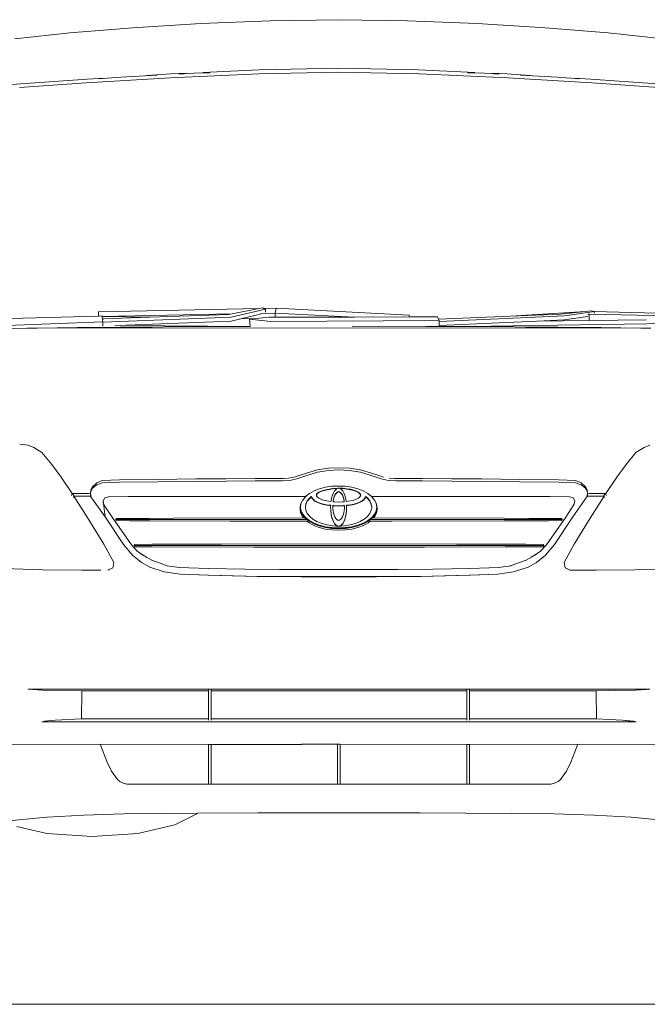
# Model space of a CAD drawing. Header units: inches. Extents: x 1987 to 3775, y 142 to 1299.
# Tile 14 of 50: x 2033 to 2072, y 1212 to 1272. Entities that reach past the tile are written whole.
import ezdxf

# ---------------------------------------------------------------- set-up
doc = ezdxf.new("R2010")
doc.units = ezdxf.units.IN
doc.header["$MEASUREMENT"] = 0
doc.layers.add('CAR', color=173, linetype='Continuous', lineweight=13)

# ---------------------------------------------------------------- blocks, each defined once
blk = doc.blocks.new('A$C12036F5F')
at = {"layer": 'CAR'}
for p, q in [((-4.004, 60.23), (0.186, 60.292)), ((4.377, 60.23), (0.186, 60.292)), ((-12.427, 59.804), (-16.283, 59.483)), ((-8.271, 60.061), (-12.427, 59.804)), ((-4.004, 60.23), (-8.271, 60.061)), ((8.644, 60.061), (4.377, 60.23)), ((12.799, 59.804), (8.644, 60.061)), ((16.655, 59.483), (12.799, 59.804)), ((-16.283, 59.483), (-19.651, 59.118)), ((20.023, 59.118), (16.655, 59.483)), ((-4.691, 57.221), (0.186, 57.325)), ((0.186, 57.325), (5.063, 57.221)), ((-10.14, 56.733), (-15.286, 56.421)), ((-15.226, 56.657), (-14.17, 56.721)), ((-14.549, 56.672), (-13.17, 56.767)), ((-13.17, 56.767), (-10.931, 56.889)), ((-11.55, 56.881), (-10.095, 56.969)), ((-4.718, 56.985), (-10.14, 56.733)), ((-10.095, 56.969), (-9.156, 57.013)), ((-9.588, 56.962), (-8.697, 57.01)), ((-8.697, 57.01), (-7.698, 57.048)), ((-8.153, 57.06), (-4.691, 57.221)), ((0.186, 57.089), (-4.718, 56.985)), ((5.09, 56.985), (0.186, 57.089)), ((5.063, 57.221), (8.5, 57.061)), ((10.512, 56.733), (5.09, 56.985)), ((8.057, 57.048), (9.07, 57.01)), ((9.07, 57.01), (9.968, 56.962)), ((9.559, 57.011), (10.468, 56.969)), ((10.468, 56.969), (11.879, 56.883)), ((15.659, 56.421), (10.512, 56.733)), ((11.299, 56.889), (13.542, 56.767)), ((13.542, 56.767), (14.924, 56.672)), ((14.561, 56.72), (15.598, 56.657)), ((-20.669, 56.266), (-19.282, 56.373)), ((-15.286, 56.421), (-19.363, 56.135)), ((-19.282, 56.373), (-15.226, 56.657)), ((15.598, 56.657), (19.654, 56.373)), ((19.735, 56.135), (15.659, 56.421)), ((-14.52, 42.396), (-14.53, 42.148)), ((-4.704, 42.602), (-14.52, 42.396)), ((-14.299, 42.126), (-6.359, 42.275)), ((-11.392, 42.074), (-6.574, 42.232)), ((-6.574, 42.232), (-6.359, 42.275)), ((-4.318, 42.565), (-6.414, 42.069)), ((-6.359, 42.275), (-4.704, 42.602)), ((-5.738, 41.989), (-4.617, 42.254)), ((-4.704, 42.602), (-4.475, 42.647)), ((-4.619, 42.307), (-3.711, 42.324)), ((-4.475, 42.647), (-4.401, 42.608)), ((-3.663, 42.624), (-4.401, 42.608)), ((-4.401, 42.608), (-4.318, 42.565)), ((-4.318, 42.565), (-4.312, 42.391)), ((-3.711, 42.324), (-3.712, 42.081)), ((-3.711, 42.324), (-3.663, 42.624)), ((-3.711, 42.324), (1.138, 42.087)), ((4.488, 42.199), (-3.663, 42.624)), ((15.276, 42.43), (10.68, 42.131)), ((10.68, 42.131), (13.742, 42.261)), ((13.742, 42.261), (15.276, 42.43)), ((15.817, 42.415), (13.984, 42.157)), ((15.276, 42.43), (15.619, 42.468)), ((15.426, 42.262), (15.508, 42.267)), ((15.508, 42.267), (15.489, 41.882)), ((15.508, 42.267), (15.498, 42.28)), ((15.508, 42.267), (24.965, 42.059)), ((15.619, 42.468), (15.78, 42.425)), ((24.844, 42.177), (15.78, 42.425)), ((15.78, 42.425), (15.817, 42.415)), ((15.817, 42.415), (15.813, 42.316)), ((-14.53, 42.148), (-23.35, 41.902)), ((-14.266, 41.789), (-23.324, 41.459)), ((-14.302, 42.154), (-14.53, 42.148)), ((-14.302, 42.154), (-14.299, 42.126)), ((-14.299, 42.126), (-14.298, 42.118)), ((-14.298, 42.118), (-11.392, 42.074)), ((-14.298, 42.118), (-14.275, 41.876)), ((-14.246, 41.98), (-14.275, 41.876)), ((-14.275, 41.876), (-14.266, 41.789)), ((-6.414, 42.069), (-14.266, 41.761)), ((-14.266, 41.789), (-14.266, 41.761)), ((-14.266, 41.761), (-14.26, 41.538)), ((-14.246, 41.98), (-11.392, 42.074)), ((-12.834, 41.579), (-6.405, 41.831)), ((-6.405, 41.831), (-5.738, 41.989)), ((-5.738, 41.989), (-5.062, 41.979)), ((-5.294, 41.955), (-5.062, 41.979)), ((-3.983, 41.81), (-5.294, 41.955)), ((-5.238, 41.51), (-5.294, 41.955)), ((-5.062, 41.979), (-4.081, 42.08)), ((-3.712, 42.081), (-4.081, 42.08)), ((6.315, 41.871), (-3.983, 41.81)), ((1.138, 42.087), (-3.712, 42.081)), ((4.483, 42.092), (1.138, 42.087)), ((4.483, 42.092), (4.488, 42.199)), ((6.221, 42.095), (4.483, 42.092)), ((6.221, 42.095), (6.284, 41.945)), ((6.284, 41.945), (10.68, 42.131)), ((6.284, 41.945), (6.315, 41.871)), ((6.309, 41.558), (12.301, 41.83)), ((6.314, 41.808), (6.309, 41.558)), ((13.984, 42.157), (6.314, 41.808)), ((6.315, 41.871), (6.314, 41.808)), ((10.83, 41.538), (20.757, 41.705)), ((12.301, 41.83), (13.973, 41.906)), ((12.301, 41.83), (15.489, 41.882)), ((13.973, 41.906), (15.421, 42.11)), ((15.489, 41.882), (19.015, 41.917)), ((-18.896, 41.406), (-22.294, 41.368)), ((-18.507, 41.407), (-18.896, 41.406)), ((-18.293, 41.408), (-18.507, 41.407)), ((-18.293, 41.408), (-15.857, 41.445)), ((-15.178, 41.421), (-18.293, 41.408)), ((-15.857, 41.445), (-10.576, 41.489)), ((-11.239, 41.421), (-15.178, 41.421)), ((-14.26, 41.538), (-14.26, 41.524)), ((-13.523, 41.552), (-12.834, 41.579)), ((-10.458, 41.538), (-12.834, 41.579)), ((-11.239, 41.421), (0.186, 41.4)), ((-10.576, 41.489), (-5.238, 41.51)), ((-5.238, 41.51), (-10.458, 41.538)), ((-5.238, 41.504), (-5.238, 41.51)), ((0.186, 41.4), (11.612, 41.421)), ((1.005, 41.516), (5.513, 41.511)), ((5.513, 41.511), (6.308, 41.507)), ((6.309, 41.558), (6.308, 41.507)), ((6.308, 41.507), (8.117, 41.5)), ((10.83, 41.538), (8.117, 41.5)), ((8.117, 41.5), (10.948, 41.489)), ((10.948, 41.489), (16.229, 41.445)), ((15.55, 41.421), (11.612, 41.421)), ((18.665, 41.408), (15.55, 41.421)), ((16.229, 41.445), (18.665, 41.408)), ((19.268, 41.406), (18.665, 41.408)), ((-19.341, 34.303), (-18.837, 34.229)), ((-18.837, 34.229), (-18.485, 34.106)), ((-18.485, 34.106), (-17.991, 33.79)), ((-17.991, 33.79), (-17.384, 33.064)), ((17.756, 33.064), (18.363, 33.79)), ((18.363, 33.79), (18.857, 34.106)), ((18.857, 34.106), (19.209, 34.229)), ((-17.384, 33.064), (-16.819, 32.271)), ((-1.798, 32.515), (-1.126, 32.72)), ((-1.133, 32.591), (-1.785, 32.387)), ((-0.454, 32.693), (-1.133, 32.591)), ((-1.126, 32.72), (-0.454, 32.829)), ((0.186, 32.861), (-0.454, 32.829)), ((0.186, 32.724), (-0.454, 32.693)), ((0.186, 32.861), (0.827, 32.829)), ((0.827, 32.693), (0.186, 32.724)), ((0.827, 32.829), (1.498, 32.72)), ((1.505, 32.591), (0.827, 32.693)), ((1.498, 32.72), (2.171, 32.515)), ((2.157, 32.387), (1.505, 32.591)), ((17.191, 32.271), (17.756, 33.064)), ((-16.819, 32.271), (-16.151, 31.288)), ((-14.634, 31.923), (-14.3, 32.071)), ((-14.3, 32.071), (-13.243, 32.106)), ((-13.243, 31.966), (-14.3, 31.937)), ((-13.243, 32.106), (-10.889, 32.133)), ((-10.889, 31.99), (-13.243, 31.966)), ((-10.889, 32.133), (-8.563, 32.169)), ((-8.563, 32.02), (-10.889, 31.99)), ((-8.563, 32.169), (-6.721, 32.18)), ((-6.721, 32.03), (-8.563, 32.02)), ((-6.721, 32.18), (-4.933, 32.2)), ((-4.933, 32.047), (-6.721, 32.03)), ((-3.21, 32.2), (-4.933, 32.2)), ((-3.292, 32.047), (-4.933, 32.047)), ((-2.85, 32.076), (-3.292, 32.047)), ((-3.21, 32.2), (-2.895, 32.218)), ((-2.895, 32.218), (-2.55, 32.277)), ((-2.476, 32.156), (-2.85, 32.076)), ((-2.55, 32.277), (-2.192, 32.4)), ((-2.213, 32.242), (-2.476, 32.156)), ((-1.785, 32.387), (-2.213, 32.242)), ((-2.192, 32.4), (-1.798, 32.515)), ((2.585, 32.242), (2.157, 32.387)), ((2.171, 32.515), (2.564, 32.4)), ((2.564, 32.4), (2.922, 32.277)), ((2.848, 32.156), (2.585, 32.242)), ((3.222, 32.076), (2.848, 32.156)), ((3.664, 32.047), (3.222, 32.076)), ((3.267, 32.218), (3.582, 32.2)), ((3.582, 32.2), (5.306, 32.2)), ((5.306, 32.047), (3.664, 32.047)), ((5.306, 32.2), (7.093, 32.18)), ((7.093, 32.03), (5.306, 32.047)), ((7.093, 32.18), (8.935, 32.169)), ((8.935, 32.02), (7.093, 32.03)), ((8.935, 32.169), (11.261, 32.133)), ((11.261, 31.99), (8.935, 32.02)), ((11.261, 32.133), (13.615, 32.106)), ((13.615, 31.966), (11.261, 31.99)), ((13.615, 32.106), (14.672, 32.071)), ((14.672, 31.937), (13.615, 31.966)), ((14.672, 32.071), (15.007, 31.923)), ((16.524, 31.288), (17.191, 32.271)), ((-15.022, 31.292), (-14.998, 31.498)), ((-14.998, 31.443), (-15.022, 31.265)), ((-14.998, 31.498), (-14.906, 31.685)), ((-14.906, 31.604), (-14.998, 31.443)), ((-14.906, 31.685), (-14.634, 31.923)), ((-14.634, 31.809), (-14.906, 31.604)), ((-14.3, 31.937), (-14.634, 31.809)), ((-1.338, 31.44), (-1.626, 31.284)), ((-1.004, 31.568), (-1.338, 31.44)), ((-1.054, 31.355), (-1.139, 31.288)), ((-1.054, 31.355), (-0.867, 31.441)), ((-1.054, 31.333), (-0.867, 31.42)), ((-0.634, 31.661), (-1.004, 31.568)), ((-0.542, 31.531), (-0.867, 31.441)), ((-0.542, 31.51), (-0.867, 31.42)), ((-0.241, 31.719), (-0.634, 31.661)), ((-0.194, 31.587), (-0.542, 31.531)), ((-0.194, 31.565), (-0.542, 31.51)), ((-0.038, 31.728), (-0.241, 31.719)), ((0.126, 31.603), (-0.194, 31.587)), ((0.066, 31.578), (-0.194, 31.565)), ((-0.154, 31.32), (-0.083, 31.441)), ((-0.083, 31.441), (-0.005, 31.531)), ((-0.038, 31.728), (0.166, 31.737)), ((-0.005, 31.531), (0.066, 31.578)), ((0.107, 31.388), (0.047, 31.349)), ((0.107, 31.367), (0.047, 31.327)), ((0.066, 31.578), (0.079, 31.587)), ((0.126, 31.603), (0.079, 31.587)), ((0.166, 31.401), (0.107, 31.388)), ((0.166, 31.379), (0.107, 31.367)), ((0.126, 31.603), (0.166, 31.605)), ((0.166, 31.737), (0.572, 31.719)), ((0.203, 31.604), (0.166, 31.605)), ((0.224, 31.388), (0.166, 31.401)), ((0.224, 31.367), (0.166, 31.379)), ((0.203, 31.604), (0.252, 31.587)), ((0.203, 31.604), (0.418, 31.597)), ((0.284, 31.349), (0.224, 31.388)), ((0.284, 31.327), (0.224, 31.367)), ((0.252, 31.587), (0.262, 31.58)), ((0.262, 31.58), (0.418, 31.576)), ((0.262, 31.58), (0.336, 31.531)), ((0.336, 31.531), (0.415, 31.441)), ((0.415, 31.441), (0.485, 31.32)), ((0.662, 31.573), (0.418, 31.597)), ((0.662, 31.552), (0.418, 31.576)), ((0.966, 31.661), (0.572, 31.719)), ((0.889, 31.535), (0.662, 31.573)), ((0.889, 31.513), (0.662, 31.552)), ((0.889, 31.535), (1.089, 31.483)), ((0.889, 31.513), (1.089, 31.461)), ((1.335, 31.568), (0.966, 31.661)), ((1.089, 31.483), (1.257, 31.422)), ((1.089, 31.461), (1.257, 31.4)), ((1.257, 31.422), (1.385, 31.355)), ((1.257, 31.4), (1.385, 31.333)), ((1.669, 31.44), (1.335, 31.568)), ((1.385, 31.355), (1.47, 31.288)), ((1.957, 31.284), (1.669, 31.44)), ((15.007, 31.809), (14.672, 31.937)), ((15.007, 31.923), (15.278, 31.685)), ((15.278, 31.604), (15.007, 31.809)), ((15.278, 31.685), (15.371, 31.498)), ((15.371, 31.443), (15.278, 31.604)), ((15.371, 31.498), (15.394, 31.292)), ((15.394, 31.265), (15.371, 31.443)), ((-16.172, 31.157), (-16.151, 31.288)), ((-16.151, 31.288), (-16.126, 31.288)), ((-16.012, 31.12), (-16.126, 31.288)), ((-16.126, 31.288), (-15.136, 31.288)), ((-16.037, 31.12), (-16.038, 31.02)), ((-16.037, 31.12), (-15.184, 29.77)), ((-16.037, 31.12), (-15.027, 31.12)), ((-15.136, 31.288), (-15.022, 31.292)), ((-15.024, 31.116), (-15.027, 31.12)), ((-15.022, 31.265), (-15.024, 31.116)), ((-15.014, 31.101), (-15.024, 31.116)), ((-15.022, 31.292), (-15.022, 31.265)), ((-15.022, 31.265), (-15.007, 31.166)), ((-15.014, 31.101), (-15.007, 31.166)), ((-14.994, 31.072), (-15.014, 31.101)), ((-15.007, 31.166), (-14.994, 31.072)), ((-14.994, 31.072), (-14.993, 31.067)), ((-14.993, 31.067), (-14.127, 29.846)), ((-14.145, 31.013), (-14.246, 30.828)), ((-14.127, 29.846), (-14.246, 30.828)), ((-14.239, 30.778), (-14.246, 30.828)), ((-14.239, 30.778), (-14.219, 30.632)), ((-13.924, 31.081), (-14.145, 31.013)), ((-12.719, 31.097), (-13.924, 31.081)), ((-10.496, 31.102), (-12.719, 31.097)), ((-8.295, 31.1), (-10.496, 31.102)), ((-8.295, 31.1), (-3.357, 31.087)), ((-2.175, 31.089), (-3.357, 31.087)), ((-2.175, 31.089), (-1.88, 31.091)), ((-2.053, 30.846), (-2.16, 30.63)), ((-2.138, 30.662), (-2.039, 30.863)), ((-2.053, 30.846), (-2.039, 30.863)), ((-2.039, 30.863), (-2.033, 30.876)), ((-1.86, 31.077), (-2.033, 30.876)), ((-1.88, 31.091), (-1.749, 31.176)), ((-1.88, 31.091), (-1.845, 31.091)), ((-1.845, 31.091), (-1.86, 31.077)), ((-1.749, 31.176), (-1.845, 31.091)), ((-1.749, 30.822), (-1.835, 30.633)), ((-1.749, 30.801), (-1.835, 30.611)), ((-1.626, 31.284), (-1.749, 31.176)), ((-1.606, 31.004), (-1.749, 30.822)), ((-1.606, 30.983), (-1.749, 30.801)), ((-1.606, 31.004), (-1.507, 31.088)), ((-1.606, 30.983), (-1.507, 31.067)), ((-1.507, 31.088), (-1.466, 31.025)), ((-1.507, 31.067), (-1.507, 31.088)), ((-1.507, 31.067), (-1.466, 31.003)), ((-1.396, 30.929), (-1.466, 31.025)), ((-1.396, 30.907), (-1.466, 31.003)), ((-1.28, 30.836), (-1.396, 30.929)), ((-1.28, 30.815), (-1.396, 30.907)), ((-1.118, 30.751), (-1.28, 30.836)), ((-1.118, 30.729), (-1.28, 30.815)), ((-1.182, 31.229), (-1.194, 31.179)), ((-1.194, 31.179), (-1.192, 31.168)), ((-1.182, 31.207), (-1.192, 31.168)), ((-1.192, 31.168), (-1.182, 31.129)), ((-1.139, 31.288), (-1.182, 31.229)), ((-1.139, 31.266), (-1.182, 31.207)), ((-1.182, 31.129), (-1.139, 31.07)), ((-1.054, 31.333), (-1.139, 31.266)), ((-1.139, 31.07), (-1.054, 31.003)), ((-0.915, 30.676), (-1.118, 30.751)), ((-1.054, 31.003), (-0.926, 30.936)), ((-0.926, 30.936), (-0.758, 30.874)), ((-0.758, 30.874), (-0.558, 30.823)), ((-0.558, 30.823), (-0.301, 30.781)), ((-0.301, 30.781), (-0.296, 30.822)), ((-0.296, 30.822), (-0.262, 31.004)), ((-0.262, 31.004), (-0.214, 31.173)), ((-0.214, 31.173), (-0.154, 31.32)), ((-0.172, 30.811), (-0.177, 30.769)), ((-0.177, 30.769), (-0.174, 30.769)), ((-0.172, 30.789), (-0.174, 30.769)), ((-0.174, 30.769), (-0.087, 30.76)), ((-0.146, 30.951), (-0.172, 30.811)), ((-0.146, 30.929), (-0.172, 30.789)), ((-0.109, 31.079), (-0.146, 30.951)), ((-0.109, 31.057), (-0.146, 30.929)), ((-0.064, 31.191), (-0.109, 31.079)), ((-0.064, 31.17), (-0.109, 31.057)), ((-0.087, 30.76), (0.166, 30.752)), ((-0.01, 31.283), (-0.064, 31.191)), ((-0.01, 31.261), (-0.064, 31.17)), ((0.047, 31.349), (-0.01, 31.283)), ((0.047, 31.327), (-0.01, 31.261)), ((0.166, 30.752), (0.418, 30.76)), ((0.342, 31.283), (0.284, 31.349)), ((0.342, 31.261), (0.284, 31.327)), ((0.395, 31.191), (0.342, 31.283)), ((0.395, 31.17), (0.342, 31.261)), ((0.44, 31.079), (0.395, 31.191)), ((0.44, 31.057), (0.395, 31.17)), ((0.418, 30.76), (0.506, 30.769)), ((0.477, 30.951), (0.44, 31.079)), ((0.477, 30.929), (0.44, 31.057)), ((0.503, 30.811), (0.477, 30.951)), ((0.503, 30.789), (0.477, 30.929)), ((0.485, 31.32), (0.545, 31.173)), ((0.508, 30.769), (0.503, 30.811)), ((0.506, 30.769), (0.503, 30.789)), ((0.506, 30.769), (0.508, 30.769)), ((0.545, 31.173), (0.593, 31.004)), ((0.593, 31.004), (0.627, 30.822)), ((0.627, 30.822), (0.632, 30.781)), ((0.632, 30.781), (0.889, 30.823)), ((0.889, 30.823), (1.089, 30.874)), ((1.089, 30.874), (1.257, 30.936)), ((1.449, 30.751), (1.246, 30.676)), ((1.257, 30.936), (1.385, 31.003)), ((1.385, 31.333), (1.47, 31.266)), ((1.385, 31.003), (1.47, 31.07)), ((1.611, 30.836), (1.449, 30.751)), ((1.611, 30.815), (1.449, 30.729)), ((1.47, 31.288), (1.514, 31.229)), ((1.47, 31.266), (1.514, 31.207)), ((1.47, 31.07), (1.514, 31.129)), ((1.526, 31.179), (1.514, 31.229)), ((1.523, 31.168), (1.514, 31.207)), ((1.514, 31.129), (1.523, 31.168)), ((1.523, 31.168), (1.526, 31.179)), ((1.727, 30.929), (1.611, 30.836)), ((1.727, 30.907), (1.611, 30.815)), ((1.797, 31.025), (1.727, 30.929)), ((1.797, 31.003), (1.727, 30.907)), ((1.838, 31.088), (1.797, 31.025)), ((1.838, 31.067), (1.797, 31.003)), ((1.838, 31.088), (1.937, 31.004)), ((1.838, 31.067), (1.838, 31.088)), ((1.838, 31.067), (1.937, 30.983)), ((2.081, 30.822), (1.937, 31.004)), ((2.081, 30.801), (1.937, 30.983)), ((2.175, 31.091), (1.957, 31.284)), ((2.166, 30.633), (2.081, 30.822)), ((2.166, 30.611), (2.081, 30.801)), ((2.175, 31.091), (2.252, 31.091)), ((2.191, 31.077), (2.175, 31.091)), ((2.364, 30.876), (2.191, 31.077)), ((2.252, 31.091), (2.547, 31.089)), ((2.37, 30.863), (2.364, 30.876)), ((2.385, 30.846), (2.37, 30.863)), ((2.469, 30.662), (2.37, 30.863)), ((2.491, 30.63), (2.385, 30.846)), ((2.547, 31.089), (3.73, 31.087)), ((3.73, 31.087), (8.667, 31.1)), ((10.869, 31.102), (8.667, 31.1)), ((13.092, 31.097), (10.869, 31.102)), ((14.296, 31.081), (13.092, 31.097)), ((14.461, 31.03), (14.296, 31.081)), ((14.461, 31.03), (14.517, 31.013)), ((14.499, 29.846), (15.365, 31.067)), ((14.618, 30.828), (14.517, 31.013)), ((14.591, 30.632), (14.618, 30.828)), ((15.365, 31.067), (15.366, 31.072)), ((15.366, 31.072), (15.38, 31.166)), ((15.386, 31.101), (15.366, 31.072)), ((15.38, 31.166), (15.394, 31.265)), ((15.38, 31.166), (15.386, 31.101)), ((15.396, 31.115), (15.386, 31.101)), ((15.394, 31.292), (15.509, 31.288)), ((15.394, 31.265), (15.394, 31.292)), ((15.396, 31.115), (15.394, 31.265)), ((15.399, 31.12), (15.396, 31.115)), ((15.399, 31.12), (16.409, 31.12)), ((16.488, 31.288), (15.509, 31.288)), ((15.556, 29.77), (16.409, 31.12)), ((16.374, 31.12), (16.488, 31.288)), ((16.498, 31.288), (16.384, 31.12)), ((16.41, 31.02), (16.409, 31.12)), ((16.488, 31.288), (16.524, 31.288)), ((16.524, 31.288), (16.544, 31.157)), ((-14.219, 30.632), (-13.691, 29.839)), ((-2.16, 30.63), (-2.196, 30.407)), ((-2.196, 30.407), (-2.16, 30.185)), ((-2.196, 30.309), (-2.196, 30.407)), ((-2.196, 30.309), (-2.16, 30.086)), ((-2.174, 30.441), (-2.138, 30.662)), ((-2.138, 30.221), (-2.174, 30.441)), ((-2.174, 30.42), (-2.174, 30.441)), ((-2.138, 30.199), (-2.174, 30.42)), ((-2.053, 29.968), (-2.16, 30.185)), ((-2.138, 30.221), (-2.033, 30.007)), ((-2.138, 30.199), (-2.033, 29.985)), ((-1.863, 30.441), (-1.835, 30.633)), ((-1.861, 30.431), (-1.863, 30.441)), ((-1.861, 30.431), (-1.835, 30.611)), ((-1.835, 30.25), (-1.861, 30.431)), ((-1.835, 30.25), (-1.749, 30.061)), ((-0.915, 30.654), (-1.118, 30.729)), ((-0.677, 30.615), (-0.915, 30.676)), ((-0.677, 30.593), (-0.915, 30.654)), ((-0.412, 30.569), (-0.677, 30.615)), ((-0.412, 30.547), (-0.677, 30.593)), ((-0.319, 30.56), (-0.412, 30.569)), ((-0.319, 30.538), (-0.412, 30.547)), ((-0.324, 30.441), (-0.319, 30.538)), ((-0.323, 30.431), (-0.324, 30.441)), ((-0.324, 30.42), (-0.323, 30.431)), ((-0.317, 30.25), (-0.324, 30.42)), ((-0.319, 30.538), (-0.319, 30.56)), ((-0.296, 30.061), (-0.317, 30.25)), ((-0.317, 30.228), (-0.317, 30.25)), ((-0.296, 30.039), (-0.317, 30.228)), ((-0.128, 30.541), (-0.192, 30.547)), ((-0.192, 30.547), (-0.192, 30.525)), ((-0.128, 30.519), (-0.192, 30.525)), ((-0.192, 30.525), (-0.188, 30.372)), ((-0.188, 30.372), (-0.172, 30.227)), ((-0.172, 30.227), (-0.146, 30.087)), ((0.166, 30.531), (-0.128, 30.541)), ((0.166, 30.51), (-0.128, 30.519)), ((0.459, 30.541), (0.166, 30.531)), ((0.459, 30.519), (0.166, 30.51)), ((0.524, 30.549), (0.459, 30.541)), ((0.524, 30.527), (0.459, 30.519)), ((0.477, 30.087), (0.503, 30.227)), ((0.503, 30.227), (0.519, 30.372)), ((0.524, 30.527), (0.519, 30.372)), ((0.524, 30.549), (0.524, 30.527)), ((0.648, 30.25), (0.627, 30.061)), ((0.648, 30.228), (0.627, 30.039)), ((0.655, 30.42), (0.648, 30.25)), ((0.648, 30.25), (0.648, 30.228)), ((0.743, 30.569), (0.651, 30.56)), ((0.651, 30.56), (0.651, 30.538)), ((0.743, 30.547), (0.651, 30.538)), ((0.651, 30.538), (0.655, 30.441)), ((0.655, 30.441), (0.654, 30.432)), ((0.655, 30.42), (0.654, 30.432)), ((1.008, 30.615), (0.743, 30.569)), ((1.008, 30.593), (0.743, 30.547)), ((1.246, 30.676), (1.008, 30.615)), ((1.246, 30.654), (1.008, 30.593)), ((1.449, 30.729), (1.246, 30.654)), ((2.081, 30.061), (2.166, 30.25)), ((2.194, 30.441), (2.166, 30.633)), ((2.193, 30.431), (2.166, 30.611)), ((2.166, 30.25), (2.193, 30.431)), ((2.193, 30.431), (2.194, 30.441)), ((2.364, 30.007), (2.469, 30.221)), ((2.364, 29.985), (2.469, 30.199)), ((2.385, 29.968), (2.491, 30.185)), ((2.505, 30.441), (2.469, 30.662)), ((2.505, 30.441), (2.469, 30.221)), ((2.505, 30.42), (2.469, 30.199)), ((2.491, 30.63), (2.527, 30.407)), ((2.527, 30.407), (2.491, 30.185)), ((2.527, 30.309), (2.491, 30.086)), ((2.505, 30.42), (2.505, 30.441)), ((2.527, 30.309), (2.527, 30.407)), ((14.063, 29.839), (14.591, 30.632)), ((-15.184, 29.77), (-14.213, 28.179)), ((-13.005, 28.158), (-14.127, 29.846)), ((-13.691, 29.839), (-12.509, 28.136)), ((-13.456, 29.743), (-13.473, 29.681)), ((-13.473, 29.681), (-1.787, 29.682)), ((-13.473, 29.681), (-13.456, 29.622)), ((-13.456, 29.743), (-13.436, 29.743)), ((-12.623, 29.613), (-13.456, 29.622)), ((-13.436, 29.743), (-12.685, 29.75)), ((-12.685, 29.75), (-12.635, 29.751)), ((-12.635, 29.751), (-12.608, 29.751)), ((-11.415, 29.606), (-12.623, 29.613)), ((-12.608, 29.751), (-11.455, 29.758)), ((-11.455, 29.758), (-11.425, 29.758)), ((-11.425, 29.758), (-9.917, 29.765)), ((-6.484, 29.59), (-11.415, 29.606)), ((-9.917, 29.765), (-1.978, 29.783)), ((-3.043, 29.586), (-6.484, 29.59)), ((-3.043, 29.586), (-2.817, 29.586)), ((-1.773, 29.585), (-2.817, 29.586)), ((-2.053, 29.87), (-2.16, 30.086)), ((-1.879, 29.766), (-2.053, 29.968)), ((-1.978, 29.783), (-2.053, 29.87)), ((-2.033, 30.007), (-1.86, 29.806)), ((-2.033, 29.985), (-1.86, 29.784)), ((-1.978, 29.783), (-1.914, 29.783)), ((-1.879, 29.766), (-1.643, 29.582)), ((-1.86, 29.806), (-1.626, 29.624)), ((-1.86, 29.784), (-1.626, 29.602)), ((-1.773, 29.585), (-1.643, 29.484)), ((-1.751, 29.585), (-1.773, 29.585)), ((-1.751, 29.585), (-1.736, 29.585)), ((-1.749, 30.061), (-1.606, 29.879)), ((-1.352, 29.424), (-1.643, 29.582)), ((-1.626, 29.624), (-1.338, 29.468)), ((-1.626, 29.602), (-1.338, 29.446)), ((-1.606, 29.879), (-1.408, 29.71)), ((-1.408, 29.71), (-1.159, 29.563)), ((-1.159, 29.563), (-0.867, 29.442)), ((-0.262, 29.879), (-0.296, 30.061)), ((-0.262, 29.857), (-0.296, 30.039)), ((-0.214, 29.71), (-0.262, 29.879)), ((-0.214, 29.689), (-0.262, 29.857)), ((-0.154, 29.563), (-0.214, 29.71)), ((-0.154, 29.541), (-0.214, 29.689)), ((-0.083, 29.442), (-0.154, 29.563)), ((-0.146, 30.087), (-0.109, 29.959)), ((-0.109, 29.959), (-0.064, 29.846)), ((-0.064, 29.846), (-0.01, 29.755)), ((-0.01, 29.755), (0.047, 29.689)), ((0.047, 29.689), (0.107, 29.649)), ((0.107, 29.649), (0.166, 29.637)), ((0.166, 29.637), (0.224, 29.649)), ((0.224, 29.649), (0.284, 29.689)), ((0.284, 29.689), (0.342, 29.755)), ((0.342, 29.755), (0.395, 29.846)), ((0.395, 29.846), (0.44, 29.959)), ((0.485, 29.563), (0.415, 29.442)), ((0.44, 29.959), (0.477, 30.087)), ((0.545, 29.71), (0.485, 29.563)), ((0.545, 29.689), (0.485, 29.541)), ((0.593, 29.879), (0.545, 29.71)), ((0.593, 29.857), (0.545, 29.689)), ((0.627, 30.061), (0.593, 29.879)), ((0.627, 30.039), (0.593, 29.857)), ((1.198, 29.442), (1.49, 29.563)), ((1.49, 29.563), (1.739, 29.71)), ((1.957, 29.624), (1.669, 29.468)), ((1.957, 29.602), (1.669, 29.446)), ((1.974, 29.582), (1.683, 29.424)), ((1.739, 29.71), (1.937, 29.879)), ((1.937, 29.879), (2.081, 30.061)), ((1.957, 29.624), (2.191, 29.806)), ((1.957, 29.602), (2.191, 29.784)), ((1.974, 29.582), (2.211, 29.766)), ((1.974, 29.484), (2.104, 29.585)), ((2.066, 29.585), (2.079, 29.585)), ((2.104, 29.585), (2.079, 29.585)), ((3.186, 29.586), (2.104, 29.585)), ((13.845, 29.681), (2.117, 29.682)), ((2.191, 29.806), (2.364, 30.007)), ((2.191, 29.784), (2.364, 29.985)), ((2.385, 29.968), (2.211, 29.766)), ((2.244, 29.783), (2.303, 29.783)), ((2.303, 29.783), (2.309, 29.783)), ((2.385, 29.87), (2.309, 29.783)), ((10.289, 29.765), (2.309, 29.783)), ((2.385, 29.87), (2.491, 30.086)), ((3.186, 29.586), (3.415, 29.586)), ((10.289, 29.6), (3.415, 29.586)), ((10.289, 29.765), (11.797, 29.758)), ((10.289, 29.6), (11.787, 29.606)), ((11.787, 29.606), (13.007, 29.613)), ((11.797, 29.758), (11.808, 29.758)), ((12.98, 29.751), (11.808, 29.758)), ((12.882, 28.136), (14.062, 29.838)), ((12.98, 29.751), (13.007, 29.751)), ((13.007, 29.751), (13.04, 29.751)), ((13.007, 29.613), (13.828, 29.622)), ((13.04, 29.751), (13.808, 29.743)), ((14.499, 29.846), (13.377, 28.158)), ((13.808, 29.743), (13.828, 29.743)), ((13.845, 29.681), (13.828, 29.743)), ((13.828, 29.622), (13.845, 29.681)), ((14.062, 29.838), (14.063, 29.839)), ((14.585, 28.179), (15.556, 29.77)), ((-1.352, 29.326), (-1.643, 29.484)), ((-1.015, 29.296), (-1.352, 29.424)), ((-1.352, 29.326), (-1.015, 29.198)), ((-1.338, 29.468), (-1.004, 29.34)), ((-1.338, 29.446), (-1.004, 29.319)), ((-0.642, 29.201), (-1.015, 29.296)), ((-1.015, 29.198), (-0.642, 29.103)), ((-1.004, 29.34), (-0.634, 29.247)), ((-1.004, 29.319), (-0.634, 29.225)), ((-0.867, 29.442), (-0.542, 29.352)), ((-0.244, 29.143), (-0.642, 29.201)), ((-0.244, 29.045), (-0.642, 29.103)), ((-0.634, 29.247), (-0.241, 29.189)), ((-0.634, 29.225), (-0.241, 29.168)), ((-0.542, 29.352), (-0.194, 29.296)), ((0.166, 29.124), (-0.244, 29.143)), ((-0.244, 29.045), (0.166, 29.026)), ((-0.241, 29.189), (0.166, 29.17)), ((-0.241, 29.168), (0.166, 29.148)), ((-0.194, 29.296), (0.066, 29.283)), ((-0.083, 29.42), (-0.154, 29.541)), ((-0.005, 29.352), (-0.083, 29.442)), ((-0.005, 29.33), (-0.083, 29.42)), ((0.079, 29.296), (-0.005, 29.352)), ((0.066, 29.283), (-0.005, 29.33)), ((0.066, 29.283), (0.13, 29.28)), ((0.13, 29.28), (0.079, 29.296)), ((0.13, 29.28), (0.166, 29.278)), ((0.213, 29.28), (0.166, 29.278)), ((0.572, 29.189), (0.166, 29.17)), ((0.572, 29.168), (0.166, 29.148)), ((0.576, 29.143), (0.166, 29.124)), ((0.576, 29.045), (0.166, 29.026)), ((0.252, 29.296), (0.213, 29.28)), ((0.265, 29.283), (0.213, 29.28)), ((0.336, 29.352), (0.252, 29.296)), ((0.336, 29.33), (0.265, 29.283)), ((0.525, 29.296), (0.265, 29.283)), ((0.415, 29.442), (0.336, 29.352)), ((0.415, 29.42), (0.336, 29.33)), ((0.485, 29.541), (0.415, 29.42)), ((0.525, 29.296), (0.873, 29.352)), ((0.572, 29.189), (0.966, 29.247)), ((0.572, 29.168), (0.966, 29.225)), ((0.973, 29.201), (0.576, 29.143)), ((0.973, 29.103), (0.576, 29.045)), ((0.873, 29.352), (1.198, 29.442)), ((1.335, 29.34), (0.966, 29.247)), ((1.335, 29.319), (0.966, 29.225)), ((1.346, 29.296), (0.973, 29.201)), ((0.973, 29.103), (1.346, 29.198)), ((1.335, 29.34), (1.669, 29.468)), ((1.335, 29.319), (1.669, 29.446)), ((1.683, 29.424), (1.346, 29.296)), ((1.683, 29.326), (1.346, 29.198)), ((1.683, 29.326), (1.974, 29.484)), ((-14.213, 28.179), (-13.596, 27.051)), ((-12.447, 27.505), (-13.005, 28.158)), ((-12.509, 28.136), (-12.158, 27.749)), ((-12.328, 28.161), (-12.343, 28.088)), ((-12.343, 28.088), (-12.328, 28.019)), ((12.715, 28.088), (-12.343, 28.088)), ((-12.328, 28.161), (-12.312, 28.161)), ((-12.328, 28.019), (-11.256, 28.013)), ((-12.312, 28.161), (-11.256, 28.167)), ((-12.158, 27.749), (-11.827, 27.523)), ((-11.811, 27.499), (-12.158, 27.749)), ((-11.81, 27.5), (-12.158, 27.749)), ((-11.256, 28.167), (-11.236, 28.167)), ((-5.04, 27.996), (-11.256, 28.013)), ((-7.026, 28.182), (-11.236, 28.167)), ((-7.011, 28.182), (-7.026, 28.182)), ((-7.011, 28.182), (0.186, 28.192)), ((-5.04, 27.996), (5.412, 27.996)), ((7.384, 28.182), (0.186, 28.192)), ((10.351, 28.007), (5.412, 27.996)), ((7.399, 28.182), (7.384, 28.182)), ((11.607, 28.167), (7.399, 28.182)), ((10.351, 28.007), (11.628, 28.013)), ((11.607, 28.167), (11.628, 28.167)), ((12.684, 28.161), (11.628, 28.167)), ((11.628, 28.013), (12.7, 28.019)), ((12.199, 27.523), (12.53, 27.749)), ((12.53, 27.749), (12.347, 27.617)), ((12.53, 27.749), (12.882, 28.136)), ((12.684, 28.161), (12.7, 28.161)), ((12.715, 28.088), (12.7, 28.161)), ((12.7, 28.019), (12.715, 28.088)), ((13.377, 28.158), (12.819, 27.505)), ((13.968, 27.051), (14.585, 28.179)), ((-11.895, 27.053), (-12.447, 27.505)), ((-11.827, 27.523), (-11.582, 27.371)), ((-11.582, 27.371), (-11.811, 27.499)), ((-11.582, 27.371), (-11.81, 27.5)), ((-11.582, 27.371), (-11.569, 27.364)), ((-11.221, 27.169), (-11.569, 27.364)), ((-10.927, 27.067), (-11.221, 27.169)), ((11.591, 27.168), (10.73, 26.866)), ((11.594, 27.169), (11.591, 27.168)), ((11.594, 27.169), (11.785, 27.277)), ((11.785, 27.277), (11.948, 27.368)), ((11.948, 27.368), (11.955, 27.373)), ((11.955, 27.373), (12.199, 27.523)), ((12.182, 27.5), (11.955, 27.373)), ((12.183, 27.499), (11.955, 27.373)), ((12.347, 27.617), (12.182, 27.5)), ((12.347, 27.617), (12.183, 27.499)), ((12.819, 27.505), (12.268, 27.053)), ((-17.952, 26.599), (-20.319, 26.68)), ((-15.559, 26.587), (-17.952, 26.599)), ((-14.379, 26.585), (-15.559, 26.587)), ((-13.888, 26.614), (-13.949, 26.582)), ((-13.888, 26.614), (-13.867, 26.624)), ((-13.652, 26.734), (-13.867, 26.624)), ((-13.64, 26.807), (-13.652, 26.734)), ((-13.64, 26.807), (-13.597, 27.049)), ((-13.596, 27.051), (-13.597, 27.049)), ((-11.389, 26.772), (-11.895, 27.053)), ((-10.505, 26.485), (-11.389, 26.772)), ((-10.337, 26.859), (-10.927, 27.067)), ((-10.337, 26.859), (-9.598, 26.757)), ((-9.598, 26.757), (-7.828, 26.694)), ((-7.828, 26.694), (-5.563, 26.638)), ((-3.448, 26.62), (-5.563, 26.638)), ((-3.448, 26.62), (3.82, 26.62)), ((3.82, 26.62), (5.935, 26.638)), ((5.935, 26.638), (8.2, 26.694)), ((8.2, 26.694), (9.971, 26.757)), ((9.971, 26.757), (10.709, 26.859)), ((10.73, 26.866), (10.709, 26.859)), ((11.762, 26.772), (10.878, 26.485)), ((12.268, 27.053), (11.762, 26.772)), ((13.97, 27.049), (13.968, 27.051)), ((14.024, 26.734), (13.97, 27.049)), ((14.322, 26.582), (14.024, 26.734)), ((14.215, 26.638), (14.024, 26.734)), ((15.931, 26.587), (14.322, 26.582)), ((18.324, 26.599), (15.931, 26.587)), ((20.692, 26.68), (18.324, 26.599)), ((-9.529, 26.349), (-10.505, 26.485)), ((-7.844, 26.276), (-9.529, 26.349)), ((-9.529, 26.349), (-7.793, 26.278)), ((-4.826, 26.207), (-7.844, 26.276)), ((-7.793, 26.278), (-5.494, 26.223)), ((-5.494, 26.223), (-3.352, 26.203)), ((-2.11, 26.183), (-4.826, 26.207)), ((-3.352, 26.203), (-1.414, 26.2)), ((0.186, 26.18), (-2.11, 26.183)), ((-1.414, 26.2), (1.786, 26.2)), ((2.482, 26.183), (0.186, 26.18)), ((1.786, 26.2), (3.724, 26.203)), ((5.198, 26.207), (2.482, 26.183)), ((3.724, 26.203), (5.867, 26.223)), ((8.216, 26.276), (5.198, 26.207)), ((5.867, 26.223), (8.165, 26.278)), ((8.165, 26.278), (9.901, 26.349)), ((9.901, 26.349), (8.216, 26.276)), ((10.878, 26.485), (9.901, 26.349)), ((-17.97, 19.244), (-18.834, 19.3)), ((-18.834, 19.3), (19.206, 19.3)), ((19.206, 19.3), (19.01, 19.268)), ((-15.555, 19.2), (-17.97, 19.244)), ((-15.569, 17.48), (-15.555, 19.2)), ((-15.555, 19.2), (-7.794, 19.2)), ((-7.794, 17.394), (-7.794, 19.269)), ((-7.634, 17.395), (-7.634, 19.269)), ((8.006, 19.2), (-7.634, 19.2)), ((8.006, 17.395), (8.006, 19.269)), ((8.166, 17.394), (8.166, 19.269)), ((15.927, 19.2), (8.166, 19.2)), ((18.342, 19.244), (15.927, 19.2)), ((15.927, 19.2), (15.941, 17.48)), ((19.01, 19.268), (18.342, 19.244)), ((-18.003, 17.3), (18.375, 17.3)), ((-17.85, 17.332), (-17.174, 17.4)), ((-17.174, 17.4), (-15.569, 17.48)), ((-15.569, 17.48), (-7.794, 17.48)), ((-7.634, 17.48), (8.006, 17.48)), ((15.941, 17.48), (8.166, 17.48)), ((15.941, 17.48), (17.546, 17.4)), ((17.546, 17.4), (18.222, 17.332)), ((17.546, 17.4), (18.375, 17.3)), ((18.222, 17.332), (18.375, 17.3)), ((-20.01, 15.917), (-14.431, 15.92)), ((-14.005, 14.82), (-14.431, 15.92)), ((-7.794, 15.918), (-14.431, 15.92)), ((-7.634, 15.918), (-7.794, 15.918)), ((-7.794, 15.918), (-7.794, 13.482)), ((-2.098, 15.919), (-7.634, 15.918)), ((-7.634, 13.48), (-7.634, 15.918)), ((-2.098, 15.919), (-2.094, 15.92)), ((0.106, 15.92), (-2.094, 15.92)), ((0.106, 15.92), (0.106, 13.484)), ((0.266, 15.92), (0.106, 15.92)), ((0.266, 13.48), (0.266, 15.92)), ((8.006, 15.918), (0.266, 15.92)), ((8.006, 13.48), (8.006, 15.918)), ((8.006, 15.918), (8.166, 15.918)), ((8.166, 15.918), (14.803, 15.92)), ((8.166, 13.48), (8.166, 15.918)), ((14.803, 15.92), (14.377, 14.82)), ((20.52, 15.917), (14.803, 15.92)), ((-13.738, 14.28), (-14.005, 14.82)), ((14.377, 14.82), (14.11, 14.28)), ((-13.374, 13.764), (-13.738, 14.28)), ((14.11, 14.28), (13.746, 13.764)), ((-13.37, 13.758), (-13.374, 13.764)), ((-13.226, 13.64), (-13.374, 13.764)), ((-13.232, 13.643), (-13.37, 13.758)), ((-13.226, 13.64), (-13.232, 13.643)), ((-13.01, 13.536), (-13.226, 13.64)), ((-13.006, 13.533), (-13.01, 13.536)), ((-12.789, 13.482), (-13.01, 13.536)), ((-12.789, 13.482), (-13.006, 13.533)), ((-12.789, 13.482), (-10.374, 13.484)), ((-12.766, 13.476), (-12.789, 13.482)), ((-10.374, 13.484), (-12.766, 13.476)), ((-10.374, 13.484), (-7.794, 13.482)), ((-7.794, 13.48), (-7.794, 13.482)), ((-7.794, 13.48), (-7.634, 13.48)), ((-7.634, 13.482), (-4.77, 13.48)), ((-4.77, 13.48), (0.106, 13.484)), ((0.106, 13.48), (0.106, 13.484)), ((0.106, 13.48), (0.266, 13.48)), ((0.266, 13.484), (5.142, 13.48)), ((5.142, 13.48), (8.006, 13.482)), ((8.006, 13.48), (8.166, 13.48)), ((8.166, 13.482), (10.746, 13.484)), ((10.746, 13.484), (13.161, 13.482)), ((13.138, 13.476), (10.746, 13.484)), ((13.138, 13.476), (10.746, 13.478)), ((13.161, 13.482), (13.138, 13.476)), ((13.382, 13.536), (13.161, 13.482)), ((13.378, 13.533), (13.161, 13.482)), ((13.382, 13.536), (13.378, 13.533)), ((13.598, 13.64), (13.382, 13.536)), ((13.721, 13.743), (13.598, 13.64)), ((13.604, 13.643), (13.598, 13.64)), ((13.742, 13.758), (13.604, 13.643)), ((13.746, 13.764), (13.742, 13.758)), ((-17.699, 11.45), (-15.429, 11.589)), ((-15.429, 11.589), (-12.982, 11.663)), ((-12.982, 11.663), (-10.381, 11.692)), ((-10.381, 11.692), (-8.424, 11.7)), ((-8.424, 11.7), (-9.863, 10.983)), ((-8.424, 11.7), (-4.777, 11.716)), ((5.149, 11.716), (-4.777, 11.716)), ((5.149, 11.716), (10.753, 11.692)), ((10.753, 11.692), (13.354, 11.663)), ((13.354, 11.663), (15.801, 11.589)), ((15.801, 11.589), (18.071, 11.45)), ((-19.814, 11.262), (-17.699, 11.45)), ((-17.691, 10.469), (-19.52, 10.883)), ((-9.863, 10.983), (-12.132, 10.469)), ((18.071, 11.45), (20.186, 11.262)), ((-14.912, 10.28), (-17.691, 10.469)), ((-12.132, 10.469), (-14.912, 10.28))]:
    blk.add_line(p, q, dxfattribs=at)

msp = doc.modelspace()

# ---------------------------------------------------------------- linework, layer by layer
at = {"layer": 'CAR'}
msp.add_line((2001.69, 1212.071), (3554.696, 1212.071), dxfattribs=at)

# ---------------------------------------------------------------- block references
msp.add_blockref('A$C12036F5F', (2052.725, 1212.071), dxfattribs=at)

doc.saveas('drawing.dxf')
